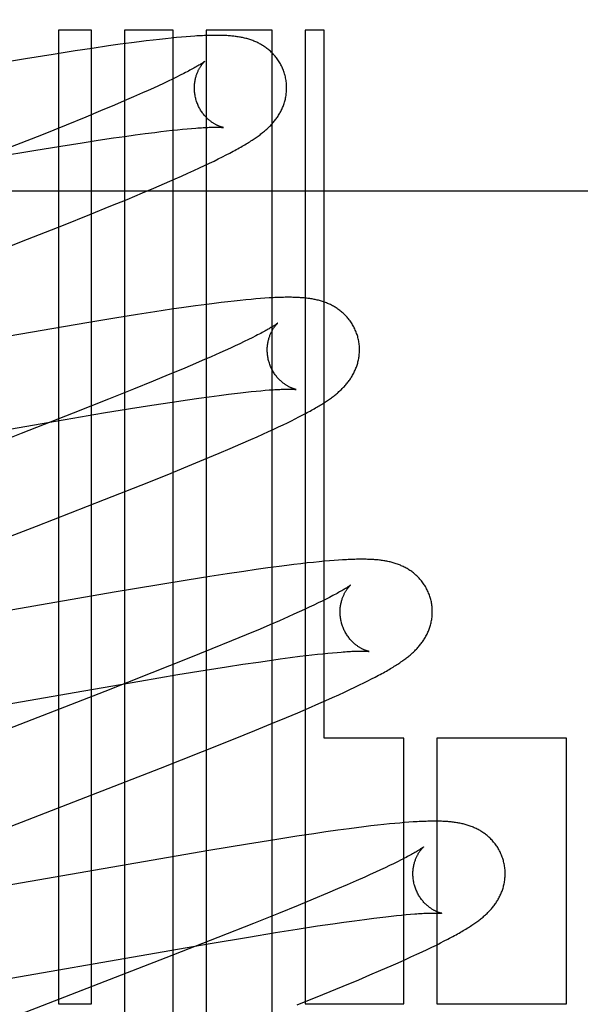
# Model space of a CAD drawing. Header units: inches. Extents: x 0 to 207, y 0 to 134.
# Tile 26 of 68: x 72.362 to 72.484, y 68.27 to 68.484. Entities that reach past the tile are written whole.
import ezdxf

# ---------------------------------------------------------------- set-up
doc = ezdxf.new("R2010")
doc.units = ezdxf.units.IN
doc.header["$LTSCALE"] = 11.383625
doc.header["$MEASUREMENT"] = 0
doc.linetypes.add('HIDDEN', pattern=[0.2, 0.1, -0.1])
doc.layers.add('DEFAULT_2', color=8, linetype='HIDDEN')

msp = doc.modelspace()

# ---------------------------------------------------------------- linework, layer by layer
at = {"layer": 'DEFAULT_2', "color": 8, "linetype": 'HIDDEN'}
for p, q in [((72.37758, 68.48129), (72.37044, 68.48129)), ((72.37044, 68.48129), (72.37044, 68.27024)), ((72.37758, 68.27024), (72.37758, 68.48129)), ((72.39532, 68.48129), (72.38472, 68.48129)), ((72.38472, 68.48129), (72.38472, 68.1755)), ((72.39532, 68.12205), (72.39532, 68.48129)), ((72.41675, 68.48129), (72.40247, 68.48129)), ((72.40247, 68.48129), (72.40247, 68.11243)), ((72.41675, 68.09717), (72.41675, 68.48129)), ((72.42804, 68.48129), (72.42389, 68.48129)), ((72.42389, 68.48129), (72.42389, 68.27024)), ((72.42804, 68.32784), (72.42804, 68.48129)), ((72.38791, 68.47879), (72.38629, 68.47858)), ((72.38946, 68.47899), (72.38791, 68.47879)), ((72.39093, 68.47917), (72.38946, 68.47899)), ((72.39232, 68.47933), (72.39093, 68.47917)), ((72.39363, 68.47947), (72.39232, 68.47933)), ((72.39486, 68.4796), (72.39363, 68.47947)), ((72.39601, 68.47971), (72.39486, 68.4796)), ((72.3971, 68.47981), (72.39601, 68.47971)), ((72.39812, 68.47989), (72.3971, 68.47981)), ((72.39909, 68.47997), (72.39812, 68.47989)), ((72.37406, 68.47682), (72.36928, 68.47607)), ((72.37774, 68.47738), (72.37406, 68.47682)), ((72.38127, 68.47789), (72.37774, 68.47738)), ((72.38382, 68.47825), (72.38127, 68.47789)), ((72.38629, 68.47858), (72.38382, 68.47825)), ((72.36329, 68.4751), (72.3549, 68.4737)), ((72.36928, 68.47607), (72.36329, 68.4751)), ((72.39419, 68.47024), (72.39319, 68.46977)), ((72.39513, 68.47069), (72.39419, 68.47024)), ((72.39601, 68.47113), (72.39513, 68.47069)), ((72.39683, 68.47153), (72.39601, 68.47113)), ((72.39759, 68.47192), (72.39683, 68.47153)), ((72.38986, 68.46825), (72.38864, 68.46771)), ((72.39103, 68.46878), (72.38986, 68.46825)), ((72.39214, 68.46928), (72.39103, 68.46878)), ((72.39319, 68.46977), (72.39214, 68.46928)), ((72.38469, 68.46598), (72.38255, 68.46507)), ((72.38672, 68.46686), (72.38469, 68.46598)), ((72.38864, 68.46771), (72.38672, 68.46686)), ((72.37953, 68.4638), (72.37634, 68.46248)), ((72.38255, 68.46507), (72.37953, 68.4638)), ((72.37634, 68.46248), (72.37212, 68.46075)), ((72.37212, 68.46075), (72.36674, 68.45859)), ((72.39263, 68.45932), (72.39388, 68.45947)), ((72.39388, 68.45947), (72.39508, 68.45961)), ((72.39508, 68.45961), (72.39622, 68.45973)), ((72.39622, 68.45973), (72.39731, 68.45984)), ((72.39731, 68.45984), (72.39833, 68.45993)), ((72.39833, 68.45993), (72.39929, 68.46002)), ((72.36674, 68.45859), (72.35911, 68.45556)), ((72.37554, 68.45691), (72.37906, 68.45745)), ((72.37906, 68.45745), (72.3824, 68.45795)), ((72.3824, 68.45795), (72.3848, 68.45829)), ((72.3848, 68.45829), (72.38708, 68.45861)), ((72.38708, 68.45861), (72.38926, 68.4589)), ((72.38926, 68.4589), (72.39132, 68.45916)), ((72.39132, 68.45916), (72.39263, 68.45932)), ((72.35577, 68.45366), (72.36508, 68.45522)), ((72.36508, 68.45522), (72.37092, 68.45618)), ((72.37092, 68.45618), (72.37554, 68.45691)), ((72.40416, 68.45295), (72.40509, 68.45341)), ((72.40509, 68.45341), (72.40597, 68.45385)), ((72.40597, 68.45385), (72.40679, 68.45426)), ((72.40679, 68.45426), (72.40756, 68.45467)), ((72.3985, 68.45031), (72.39978, 68.45089)), ((72.39978, 68.45089), (72.40099, 68.45145)), ((72.40099, 68.45145), (72.40212, 68.45198)), ((72.40212, 68.45198), (72.40317, 68.45248)), ((72.40317, 68.45248), (72.40416, 68.45295)), ((72.39343, 68.44808), (72.3957, 68.44906)), ((72.3957, 68.44906), (72.39714, 68.4497)), ((72.39714, 68.4497), (72.3985, 68.45031)), ((72.38866, 68.44605), (72.39109, 68.44707)), ((72.39109, 68.44707), (72.39343, 68.44808)), ((72.20624, 68.44649), (72.70624, 68.44649)), ((72.3818, 68.4432), (72.3853, 68.44464)), ((72.3853, 68.44464), (72.38866, 68.44605)), ((72.37723, 68.44135), (72.3818, 68.4432)), ((72.3715, 68.43906), (72.37723, 68.44135)), ((72.36244, 68.43548), (72.3715, 68.43906)), ((72.31961, 68.41886), (72.36244, 68.43548)), ((72.41426, 68.42313), (72.41325, 68.42305)), ((72.4152, 68.4232), (72.41426, 68.42313)), ((72.39759, 68.42118), (72.39497, 68.4208)), ((72.40015, 68.42153), (72.39759, 68.42118)), ((72.40263, 68.42187), (72.40015, 68.42153)), ((72.40422, 68.42207), (72.40263, 68.42187)), ((72.40574, 68.42226), (72.40422, 68.42207)), ((72.40718, 68.42243), (72.40574, 68.42226)), ((72.40855, 68.42258), (72.40718, 68.42243)), ((72.40984, 68.42272), (72.40855, 68.42258)), ((72.41105, 68.42285), (72.40984, 68.42272)), ((72.41219, 68.42295), (72.41105, 68.42285)), ((72.41325, 68.42305), (72.41219, 68.42295)), ((72.38269, 68.4189), (72.37657, 68.4179)), ((72.38758, 68.41968), (72.38269, 68.4189)), ((72.39135, 68.42026), (72.38758, 68.41968)), ((72.39497, 68.4208), (72.39135, 68.42026)), ((72.37657, 68.4179), (72.31, 68.40639)), ((72.41245, 68.41465), (72.41161, 68.41424)), ((72.41322, 68.41505), (72.41245, 68.41465)), ((72.40876, 68.41288), (72.4077, 68.41239)), ((72.40977, 68.41335), (72.40876, 68.41288)), ((72.41072, 68.41381), (72.40977, 68.41335)), ((72.41161, 68.41424), (72.41072, 68.41381)), ((72.40355, 68.41053), (72.40158, 68.40967)), ((72.40541, 68.41135), (72.40355, 68.41053)), ((72.40658, 68.41188), (72.40541, 68.41135)), ((72.4077, 68.41239), (72.40658, 68.41188)), ((72.3995, 68.40877), (72.39731, 68.40784)), ((72.40158, 68.40967), (72.3995, 68.40877)), ((72.39424, 68.40656), (72.391, 68.40522)), ((72.39731, 68.40784), (72.39424, 68.40656)), ((72.391, 68.40522), (72.38672, 68.40348)), ((72.38672, 68.40348), (72.38129, 68.4013)), ((72.40083, 68.40153), (72.4031, 68.40185)), ((72.4031, 68.40185), (72.40527, 68.40214)), ((72.40527, 68.40214), (72.40732, 68.4024)), ((72.40732, 68.4024), (72.40862, 68.40256)), ((72.40862, 68.40256), (72.40987, 68.4027)), ((72.40987, 68.4027), (72.41106, 68.40283)), ((72.41106, 68.40283), (72.41219, 68.40295)), ((72.41219, 68.40295), (72.41326, 68.40306)), ((72.41326, 68.40306), (72.41428, 68.40316)), ((72.41428, 68.40316), (72.41523, 68.40324)), ((72.38129, 68.4013), (72.37359, 68.39825)), ((72.38605, 68.39928), (72.3907, 68.40002)), ((72.3907, 68.40002), (72.39511, 68.4007)), ((72.39511, 68.4007), (72.39844, 68.40119)), ((72.39844, 68.40119), (72.40083, 68.40153)), ((72.37359, 68.39825), (72.36232, 68.39384)), ((72.37188, 68.39693), (72.38017, 68.39832)), ((72.38017, 68.39832), (72.38605, 68.39928)), ((72.42256, 68.39746), (72.4233, 68.39785)), ((72.4233, 68.39785), (72.424, 68.39822)), ((72.35981, 68.39485), (72.37188, 68.39693)), ((72.41815, 68.3953), (72.41914, 68.39577)), ((72.41914, 68.39577), (72.42007, 68.39622)), ((72.42007, 68.39622), (72.42094, 68.39665)), ((72.42094, 68.39665), (72.42177, 68.39706)), ((72.42177, 68.39706), (72.42256, 68.39746)), ((72.36232, 68.39384), (72.32475, 68.37929)), ((72.41349, 68.39316), (72.41477, 68.39373)), ((72.41477, 68.39373), (72.41597, 68.39428)), ((72.41597, 68.39428), (72.41709, 68.3948)), ((72.41709, 68.3948), (72.41815, 68.3953)), ((72.40768, 68.39062), (72.40998, 68.39161)), ((72.40998, 68.39161), (72.41214, 68.39256)), ((72.41214, 68.39256), (72.41349, 68.39316)), ((72.40195, 68.38821), (72.40527, 68.3896)), ((72.40527, 68.3896), (72.40768, 68.39062)), ((72.39851, 68.38679), (72.40195, 68.38821)), ((72.38834, 68.38268), (72.394, 68.38495)), ((72.394, 68.38495), (72.39851, 68.38679)), ((72.38041, 68.37954), (72.38834, 68.38268)), ((72.36567, 68.37379), (72.38041, 68.37954)), ((72.34018, 68.36393), (72.36567, 68.37379)), ((72.42297, 68.36564), (72.42148, 68.36546)), ((72.42438, 68.3658), (72.42297, 68.36564)), ((72.42572, 68.36594), (72.42438, 68.3658)), ((72.42697, 68.36607), (72.42572, 68.36594)), ((72.42814, 68.36618), (72.42697, 68.36607)), ((72.42922, 68.36627), (72.42814, 68.36618)), ((72.43023, 68.36635), (72.42922, 68.36627)), ((72.43116, 68.36642), (72.43023, 68.36635)), ((72.40701, 68.36345), (72.40323, 68.36286)), ((72.41064, 68.36399), (72.40701, 68.36345)), ((72.41327, 68.36437), (72.41064, 68.36399)), ((72.41582, 68.36473), (72.41327, 68.36437)), ((72.41831, 68.36506), (72.41582, 68.36473)), ((72.41992, 68.36527), (72.41831, 68.36506)), ((72.42148, 68.36546), (72.41992, 68.36527)), ((72.39832, 68.36208), (72.39218, 68.36108)), ((72.40323, 68.36286), (72.39832, 68.36208)), ((72.38252, 68.35945), (72.33834, 68.35175)), ((72.39218, 68.36108), (72.38252, 68.35945)), ((72.42674, 68.35713), (72.4258, 68.35668)), ((72.42762, 68.35756), (72.42674, 68.35713)), ((72.42844, 68.35797), (72.42762, 68.35756)), ((72.4292, 68.35835), (72.42844, 68.35797)), ((72.42264, 68.35521), (72.42147, 68.35468)), ((72.42375, 68.35571), (72.42264, 68.35521)), ((72.4248, 68.3562), (72.42375, 68.35571)), ((72.4258, 68.35668), (72.4248, 68.3562)), ((72.41833, 68.35329), (72.41629, 68.35241)), ((72.42025, 68.35414), (72.41833, 68.35329)), ((72.42147, 68.35468), (72.42025, 68.35414)), ((72.41415, 68.35149), (72.41113, 68.35022)), ((72.41629, 68.35241), (72.41415, 68.35149)), ((72.40793, 68.3489), (72.4037, 68.34717)), ((72.41113, 68.35022), (72.40793, 68.3489)), ((72.4037, 68.34717), (72.39832, 68.345)), ((72.42881, 68.34625), (72.42984, 68.34635)), ((72.42984, 68.34635), (72.43082, 68.34643)), ((72.39832, 68.345), (72.39067, 68.34197)), ((72.41042, 68.34383), (72.41379, 68.34433)), ((72.41379, 68.34433), (72.4162, 68.34468)), ((72.4162, 68.34468), (72.41851, 68.345)), ((72.41851, 68.345), (72.4207, 68.3453)), ((72.4207, 68.3453), (72.42278, 68.34557)), ((72.42278, 68.34557), (72.4241, 68.34573)), ((72.4241, 68.34573), (72.42536, 68.34588)), ((72.42536, 68.34588), (72.42657, 68.34601)), ((72.42657, 68.34601), (72.42772, 68.34614)), ((72.42772, 68.34614), (72.42881, 68.34625)), ((72.39634, 68.34159), (72.40222, 68.34255)), ((72.40222, 68.34255), (72.40688, 68.34329)), ((72.40688, 68.34329), (72.41042, 68.34383)), ((72.37594, 68.33812), (72.38804, 68.3402)), ((72.39067, 68.34197), (72.38048, 68.33797)), ((72.38804, 68.3402), (72.39634, 68.34159)), ((72.43663, 68.3398), (72.4375, 68.34024)), ((72.4375, 68.34024), (72.43832, 68.34066)), ((72.43832, 68.34066), (72.4391, 68.34106)), ((72.33123, 68.33033), (72.37594, 68.33812)), ((72.38048, 68.33797), (72.33843, 68.32167)), ((72.43119, 68.33723), (72.43246, 68.33781)), ((72.43246, 68.33781), (72.43362, 68.33835)), ((72.43362, 68.33835), (72.43469, 68.33886)), ((72.43469, 68.33886), (72.43569, 68.33935)), ((72.43569, 68.33935), (72.43663, 68.3398)), ((72.42691, 68.33532), (72.42838, 68.33597)), ((72.42838, 68.33597), (72.42982, 68.33661)), ((72.42982, 68.33661), (72.43119, 68.33723)), ((72.42231, 68.33334), (72.42466, 68.33434)), ((72.42466, 68.33434), (72.42691, 68.33532)), ((72.4165, 68.3309), (72.41987, 68.33231)), ((72.41987, 68.33231), (72.42231, 68.33334)), ((72.40841, 68.32761), (72.41299, 68.32946)), ((72.41299, 68.32946), (72.4165, 68.3309)), ((72.40169, 68.32492), (72.40841, 68.32761)), ((72.44532, 68.32784), (72.42804, 68.32784)), ((72.44532, 68.27024), (72.44532, 68.32784)), ((72.48057, 68.32784), (72.45246, 68.32784)), ((72.45246, 68.32784), (72.45246, 68.27024)), ((72.48057, 68.27024), (72.48057, 68.32784)), ((72.39257, 68.32133), (72.40169, 68.32492)), ((72.35753, 68.30774), (72.39257, 68.32133)), ((72.43097, 68.30785), (72.4284, 68.30748)), ((72.43344, 68.30818), (72.43097, 68.30785)), ((72.43505, 68.30839), (72.43344, 68.30818)), ((72.43664, 68.30859), (72.43505, 68.30839)), ((72.43817, 68.30878), (72.43664, 68.30859)), ((72.43961, 68.30894), (72.43817, 68.30878)), ((72.44095, 68.30909), (72.43961, 68.30894)), ((72.44219, 68.30922), (72.44095, 68.30909)), ((72.44335, 68.30933), (72.44219, 68.30922)), ((72.44443, 68.30943), (72.44335, 68.30933)), ((72.44545, 68.30952), (72.44443, 68.30943)), ((72.44641, 68.30959), (72.44545, 68.30952)), ((72.44732, 68.30965), (72.44641, 68.30959)), ((72.41735, 68.30581), (72.41138, 68.30485)), ((72.4221, 68.30655), (72.41735, 68.30581)), ((72.42576, 68.3071), (72.4221, 68.30655)), ((72.4284, 68.30748), (72.42576, 68.3071)), ((72.41138, 68.30485), (72.40301, 68.30345)), ((72.40301, 68.30345), (72.34762, 68.29384)), ((72.44125, 68.29972), (72.44023, 68.29925)), ((72.4422, 68.30018), (72.44125, 68.29972)), ((72.4431, 68.30061), (72.4422, 68.30018)), ((72.44394, 68.30103), (72.4431, 68.30061)), ((72.44472, 68.30142), (72.44394, 68.30103)), ((72.43686, 68.29771), (72.435, 68.29688)), ((72.43804, 68.29824), (72.43686, 68.29771)), ((72.43916, 68.29875), (72.43804, 68.29824)), ((72.44023, 68.29925), (72.43916, 68.29875)), ((72.43094, 68.29513), (72.42874, 68.2942)), ((72.43302, 68.29602), (72.43094, 68.29513)), ((72.435, 68.29688), (72.43302, 68.29602)), ((72.42567, 68.29291), (72.42242, 68.29157)), ((72.42874, 68.2942), (72.42567, 68.29291)), ((72.42242, 68.29157), (72.41813, 68.28983)), ((72.41813, 68.28983), (72.41269, 68.28764)), ((72.43677, 68.28854), (72.43882, 68.28881)), ((72.43882, 68.28881), (72.44013, 68.28896)), ((72.44013, 68.28896), (72.44138, 68.28911)), ((72.44138, 68.28911), (72.44257, 68.28925)), ((72.44257, 68.28925), (72.44371, 68.28937)), ((72.44371, 68.28937), (72.44479, 68.28947)), ((72.44479, 68.28947), (72.4458, 68.28957)), ((72.4458, 68.28957), (72.44676, 68.28965)), ((72.41269, 68.28764), (72.40499, 68.28459)), ((72.42217, 68.28642), (72.42658, 68.2871)), ((72.42658, 68.2871), (72.42993, 68.28759)), ((72.42993, 68.28759), (72.43231, 68.28794)), ((72.43231, 68.28794), (72.4346, 68.28825)), ((72.4346, 68.28825), (72.43677, 68.28854)), ((72.40499, 68.28459), (72.3937, 68.28018)), ((72.40331, 68.28332), (72.41161, 68.28471)), ((72.41161, 68.28471), (72.4175, 68.28568)), ((72.4175, 68.28568), (72.42217, 68.28642)), ((72.39123, 68.28124), (72.40331, 68.28332)), ((72.4504, 68.28203), (72.45141, 68.28252)), ((72.45141, 68.28252), (72.45236, 68.28298)), ((72.45236, 68.28298), (72.45324, 68.28343)), ((72.45324, 68.28343), (72.45408, 68.28385)), ((72.45408, 68.28385), (72.45486, 68.28426)), ((72.34782, 68.27368), (72.39123, 68.28124)), ((72.3937, 68.28018), (72.35391, 68.26476)), ((72.4455, 68.27977), (72.44686, 68.28039)), ((72.44686, 68.28039), (72.44813, 68.28097)), ((72.44813, 68.28097), (72.44931, 68.28152)), ((72.44931, 68.28152), (72.4504, 68.28203)), ((72.44032, 68.27749), (72.44258, 68.27848)), ((72.44258, 68.27848), (72.44406, 68.27913)), ((72.44406, 68.27913), (72.4455, 68.27977)), ((72.43553, 68.27546), (72.43797, 68.27649)), ((72.43797, 68.27649), (72.44032, 68.27749)), ((72.42774, 68.27225), (72.43216, 68.27406)), ((72.43216, 68.27406), (72.43553, 68.27546)), ((72.42218, 68.27), (72.42774, 68.27225)), ((72.37044, 68.27024), (72.37758, 68.27024)), ((72.42389, 68.27024), (72.44532, 68.27024)), ((72.45246, 68.27024), (72.48057, 68.27024))]:
    msp.add_line(p, q, dxfattribs=at)
for points in [[(72.41951, 68.47167), (72.41945, 68.47188), (72.41937, 68.47213), (72.41929, 68.47237), (72.4192, 68.47262), (72.4191, 68.47286), (72.419, 68.47309), (72.4189, 68.47333), (72.41878, 68.47356), (72.41867, 68.47379), (72.41854, 68.47402), (72.41842, 68.47424), (72.41828, 68.47446), (72.41815, 68.47467), (72.418, 68.47488), (72.41786, 68.47509), (72.41771, 68.47529), (72.41755, 68.47549), (72.41739, 68.47568), (72.41723, 68.47587), (72.41707, 68.47605), (72.4169, 68.47623), (72.41673, 68.47641), (72.41655, 68.47658), (72.41637, 68.47674), (72.41619, 68.4769), (72.41601, 68.47706), (72.41583, 68.47721), (72.41564, 68.47735), (72.41545, 68.4775), (72.41526, 68.47763), (72.41506, 68.47777), (72.41487, 68.4779), (72.41467, 68.47802), (72.41446, 68.47814), (72.41426, 68.47826), (72.41405, 68.47837), (72.41385, 68.47848), (72.41364, 68.47859), (72.41343, 68.47869), (72.41322, 68.47878), (72.41301, 68.47887), (72.41279, 68.47896), (72.41258, 68.47905), (72.41236, 68.47913), (72.41214, 68.4792), (72.41192, 68.47928), (72.4117, 68.47935), (72.41147, 68.47941), (72.41125, 68.47948), (72.41102, 68.47954), (72.4108, 68.47959), (72.41057, 68.47965), (72.41034, 68.4797), (72.41011, 68.47974), (72.40988, 68.47979), (72.40965, 68.47983), (72.40942, 68.47987), (72.40919, 68.4799), (72.40895, 68.47994), (72.40872, 68.47997), (72.40848, 68.48), (72.40824, 68.48002), (72.40799, 68.48005), (72.40774, 68.48007), (72.40749, 68.48009), (72.40723, 68.48011), (72.40696, 68.48013), (72.40669, 68.48014), (72.40641, 68.48016), (72.40612, 68.48017), (72.40583, 68.48018), (72.40553, 68.48018), (72.40522, 68.48019), (72.40491, 68.48019), (72.40458, 68.48019), (72.40425, 68.48019), (72.40391, 68.48019), (72.40357, 68.48018), (72.40321, 68.48018), (72.40284, 68.48017), (72.40247, 68.48015), (72.40208, 68.48014), (72.40169, 68.48012), (72.40128, 68.4801), (72.40086, 68.48008), (72.40044, 68.48006), (72.4, 68.48003), (72.39909, 68.47997)], [(72.40219, 68.47461), (72.40218, 68.4746), (72.40217, 68.47459), (72.40215, 68.47457), (72.40212, 68.47455), (72.40208, 68.47452), (72.40203, 68.47448), (72.40197, 68.47443), (72.40189, 68.47438), (72.40181, 68.47433), (72.40172, 68.47426), (72.40161, 68.47419), (72.40149, 68.47411), (72.40136, 68.47403), (72.40121, 68.47393), (72.40105, 68.47383), (72.40087, 68.47373), (72.40068, 68.47361), (72.40048, 68.47349), (72.40026, 68.47336), (72.40002, 68.47323), (72.39978, 68.47309), (72.39951, 68.47294), (72.39923, 68.47279), (72.39893, 68.47263), (72.39862, 68.47246), (72.3983, 68.47229), (72.39795, 68.47211), (72.39759, 68.47192)], [(72.40024, 68.46631), (72.40019, 68.46651), (72.40013, 68.46674), (72.40008, 68.46698), (72.40004, 68.46721), (72.4, 68.46745), (72.39997, 68.46768), (72.39995, 68.46791), (72.39993, 68.46815), (72.39992, 68.46838), (72.39991, 68.46861), (72.39991, 68.46884), (72.39991, 68.46906), (72.39992, 68.46928), (72.39994, 68.4695), (72.39996, 68.46972), (72.39998, 68.46993), (72.40001, 68.47014), (72.40005, 68.47035), (72.40009, 68.47055), (72.40013, 68.47074), (72.40017, 68.47093), (72.40022, 68.47112), (72.40027, 68.4713), (72.40032, 68.47147), (72.40038, 68.47164), (72.40044, 68.47181), (72.4005, 68.47197), (72.40056, 68.47212), (72.40062, 68.47227), (72.40069, 68.47242), (72.40075, 68.47256), (72.40082, 68.47269), (72.40088, 68.47282), (72.40095, 68.47294), (72.40101, 68.47306), (72.40108, 68.47318), (72.40115, 68.47329), (72.40121, 68.4734), (72.40128, 68.4735), (72.40134, 68.47359), (72.40141, 68.47369), (72.40147, 68.47378), (72.40153, 68.47386), (72.40159, 68.47394), (72.40165, 68.47402), (72.40171, 68.47409), (72.40176, 68.47416), (72.40182, 68.47422), (72.40187, 68.47428), (72.40192, 68.47433), (72.40196, 68.47438), (72.40201, 68.47443), (72.40204, 68.47447), (72.40208, 68.4745), (72.40211, 68.47453), (72.40214, 68.47456), (72.40216, 68.47458), (72.40218, 68.47459), (72.40219, 68.4746), (72.40219, 68.47461)], [(72.40756, 68.45467), (72.40793, 68.45486), (72.4083, 68.45506), (72.40865, 68.45525), (72.40899, 68.45543), (72.40932, 68.45562), (72.40964, 68.4558), (72.40995, 68.45597), (72.41026, 68.45615), (72.41055, 68.45632), (72.41084, 68.45649), (72.41112, 68.45666), (72.41139, 68.45682), (72.41166, 68.45698), (72.41191, 68.45714), (72.41216, 68.4573), (72.4124, 68.45746), (72.41264, 68.45761), (72.41287, 68.45777), (72.41309, 68.45792), (72.41331, 68.45807), (72.41352, 68.45822), (72.41373, 68.45836), (72.41393, 68.45851), (72.41413, 68.45866), (72.41432, 68.45881), (72.41451, 68.45896), (72.4147, 68.4591), (72.41488, 68.45925), (72.41507, 68.45941), (72.41525, 68.45956), (72.41542, 68.45971), (72.4156, 68.45987), (72.41577, 68.46003), (72.41594, 68.46019), (72.41611, 68.46035), (72.41627, 68.46052), (72.41644, 68.46068), (72.4166, 68.46086), (72.41676, 68.46103), (72.41691, 68.4612), (72.41707, 68.46138), (72.41722, 68.46156), (72.41736, 68.46174), (72.4175, 68.46193), (72.41764, 68.46211), (72.41778, 68.4623), (72.41791, 68.46249), (72.41804, 68.46269), (72.41816, 68.46288), (72.41828, 68.46308), (72.4184, 68.46329), (72.41852, 68.46349), (72.41863, 68.4637), (72.41874, 68.46391), (72.41884, 68.46413), (72.41894, 68.46434), (72.41903, 68.46456), (72.41912, 68.46478), (72.41921, 68.465), (72.41929, 68.46523), (72.41937, 68.46545), (72.41944, 68.46568), (72.4195, 68.46592), (72.41957, 68.46615), (72.41963, 68.46639), (72.41968, 68.46663), (72.41973, 68.46688), (72.41977, 68.46712), (72.4198, 68.46737), (72.41983, 68.46762), (72.41986, 68.46787), (72.41988, 68.46813), (72.41989, 68.46838), (72.4199, 68.46864), (72.4199, 68.46889), (72.4199, 68.46915), (72.41988, 68.46941), (72.41987, 68.46967), (72.41984, 68.46992), (72.41981, 68.47018), (72.41978, 68.47044), (72.41973, 68.47069), (72.41968, 68.47095), (72.41963, 68.4712), (72.41957, 68.47146), (72.41951, 68.47167)], [(72.40619, 68.46021), (72.4062, 68.46021), (72.40619, 68.46021), (72.40617, 68.46022), (72.40615, 68.46022), (72.40612, 68.46023), (72.40608, 68.46023), (72.40604, 68.46024), (72.40599, 68.46026), (72.40594, 68.46027), (72.40588, 68.46029), (72.40581, 68.46031), (72.40574, 68.46033), (72.40567, 68.46035), (72.40559, 68.46038), (72.40551, 68.46041), (72.40542, 68.46044), (72.40533, 68.46047), (72.40524, 68.46051), (72.40514, 68.46055), (72.40504, 68.46059), (72.40494, 68.46064), (72.40483, 68.46069), (72.40472, 68.46074), (72.40461, 68.4608), (72.4045, 68.46086), (72.40438, 68.46093), (72.40427, 68.461), (72.40414, 68.46107), (72.40402, 68.46114), (72.4039, 68.46123), (72.40377, 68.46131), (72.40364, 68.4614), (72.40351, 68.4615), (72.40338, 68.4616), (72.40324, 68.46171), (72.40311, 68.46182), (72.40297, 68.46193), (72.40284, 68.46205), (72.4027, 68.46218), (72.40257, 68.46232), (72.40243, 68.46246), (72.40229, 68.4626), (72.40216, 68.46275), (72.40202, 68.46291), (72.40189, 68.46308), (72.40176, 68.46325), (72.40163, 68.46342), (72.4015, 68.4636), (72.40138, 68.46379), (72.40126, 68.46398), (72.40114, 68.46417), (72.40103, 68.46437), (72.40092, 68.46458), (72.40082, 68.46478), (72.40072, 68.465), (72.40062, 68.46521), (72.40054, 68.46543), (72.40045, 68.46566), (72.40037, 68.46588), (72.4003, 68.46611), (72.40024, 68.46631)], [(72.39929, 68.46002), (72.4002, 68.46009), (72.40063, 68.46012), (72.40104, 68.46015), (72.40143, 68.46017), (72.40181, 68.4602), (72.40217, 68.46022), (72.40251, 68.46023), (72.40283, 68.46025), (72.40313, 68.46026), (72.40341, 68.46027), (72.40367, 68.46027), (72.40393, 68.46028), (72.40416, 68.46028), (72.40438, 68.46028), (72.40459, 68.46028), (72.40479, 68.46028), (72.40497, 68.46028), (72.40513, 68.46028), (72.40529, 68.46027), (72.40543, 68.46027), (72.40555, 68.46026), (72.40567, 68.46026), (72.40577, 68.46025), (72.40586, 68.46024), (72.40594, 68.46024), (72.40601, 68.46023), (72.40606, 68.46023), (72.40611, 68.46022), (72.40614, 68.46022), (72.40617, 68.46021), (72.40619, 68.46021), (72.40619, 68.46021)], [(72.4353, 68.41488), (72.43524, 68.41509), (72.43516, 68.41534), (72.43508, 68.41558), (72.43499, 68.41583), (72.43489, 68.41607), (72.43479, 68.41631), (72.43469, 68.41654), (72.43457, 68.41678), (72.43445, 68.41701), (72.43433, 68.41723), (72.4342, 68.41745), (72.43407, 68.41767), (72.43393, 68.41789), (72.43379, 68.4181), (72.43364, 68.41831), (72.43349, 68.41851), (72.43334, 68.41871), (72.43318, 68.4189), (72.43301, 68.41909), (72.43285, 68.41927), (72.43268, 68.41945), (72.43251, 68.41963), (72.43233, 68.4198), (72.43215, 68.41996), (72.43197, 68.42012), (72.43179, 68.42028), (72.4316, 68.42043), (72.43142, 68.42057), (72.43123, 68.42072), (72.43103, 68.42085), (72.43084, 68.42099), (72.43064, 68.42112), (72.43044, 68.42124), (72.43024, 68.42136), (72.43003, 68.42148), (72.42982, 68.42159), (72.42962, 68.4217), (72.42941, 68.42181), (72.4292, 68.42191), (72.42899, 68.422), (72.42877, 68.42209), (72.42856, 68.42218), (72.42834, 68.42226), (72.42813, 68.42234), (72.4279, 68.42242), (72.42768, 68.4225), (72.42746, 68.42257), (72.42723, 68.42263), (72.42701, 68.42269), (72.42678, 68.42275), (72.42655, 68.42281), (72.42633, 68.42286), (72.4261, 68.42291), (72.42587, 68.42296), (72.42563, 68.423), (72.4254, 68.42305), (72.42517, 68.42308), (72.42493, 68.42312), (72.42469, 68.42315), (72.42446, 68.42318), (72.42421, 68.42321), (72.42397, 68.42324), (72.42372, 68.42326), (72.42347, 68.42329), (72.42321, 68.42331), (72.42294, 68.42332), (72.42268, 68.42334), (72.4224, 68.42336), (72.42212, 68.42337), (72.42183, 68.42338), (72.42153, 68.42339), (72.42123, 68.42339), (72.42092, 68.4234), (72.4206, 68.4234), (72.42028, 68.4234), (72.41995, 68.4234), (72.4196, 68.4234), (72.41925, 68.42339), (72.41889, 68.42338), (72.41852, 68.42337), (72.41815, 68.42336), (72.41776, 68.42334), (72.41736, 68.42333), (72.41695, 68.42331), (72.41653, 68.42328), (72.4161, 68.42326), (72.4152, 68.4232)], [(72.41798, 68.41782), (72.41798, 68.41781), (72.41796, 68.4178), (72.41794, 68.41778), (72.41792, 68.41776), (72.41788, 68.41773), (72.41784, 68.4177), (72.41778, 68.41766), (72.41772, 68.41762), (72.41765, 68.41757), (72.41756, 68.41751), (72.41747, 68.41744), (72.41736, 68.41737), (72.41724, 68.4173), (72.41712, 68.41721), (72.41698, 68.41713), (72.41682, 68.41703), (72.41666, 68.41693), (72.41648, 68.41683), (72.41629, 68.41671), (72.41609, 68.4166), (72.41588, 68.41647), (72.41565, 68.41634), (72.41541, 68.41621), (72.41515, 68.41607), (72.41487, 68.41591), (72.41458, 68.41576), (72.41427, 68.41559), (72.41394, 68.41542), (72.41359, 68.41524), (72.41322, 68.41505)], [(72.41603, 68.40952), (72.41598, 68.40972), (72.41592, 68.40995), (72.41588, 68.41018), (72.41583, 68.41042), (72.41579, 68.41065), (72.41576, 68.41089), (72.41574, 68.41112), (72.41572, 68.41135), (72.41571, 68.41158), (72.4157, 68.41181), (72.4157, 68.41204), (72.4157, 68.41226), (72.41571, 68.41249), (72.41573, 68.41271), (72.41575, 68.41292), (72.41577, 68.41313), (72.4158, 68.41334), (72.41584, 68.41355), (72.41587, 68.41375), (72.41592, 68.41394), (72.41596, 68.41413), (72.41601, 68.41432), (72.41606, 68.4145), (72.41611, 68.41467), (72.41617, 68.41484), (72.41623, 68.41501), (72.41628, 68.41517), (72.41635, 68.41532), (72.41641, 68.41547), (72.41647, 68.41562), (72.41654, 68.41576), (72.4166, 68.41589), (72.41667, 68.41602), (72.41673, 68.41614), (72.4168, 68.41626), (72.41687, 68.41638), (72.41693, 68.41649), (72.417, 68.4166), (72.41706, 68.4167), (72.41713, 68.41679), (72.41719, 68.41689), (72.41725, 68.41698), (72.41732, 68.41706), (72.41738, 68.41714), (72.41744, 68.41722), (72.41749, 68.41729), (72.41755, 68.41736), (72.4176, 68.41742), (72.41765, 68.41748), (72.4177, 68.41753), (72.41775, 68.41758), (72.41779, 68.41763), (72.41783, 68.41767), (72.41787, 68.41771), (72.4179, 68.41774), (72.41793, 68.41776), (72.41795, 68.41778), (72.41797, 68.4178), (72.41798, 68.41781), (72.41798, 68.41781)], [(72.424, 68.39822), (72.42433, 68.3984), (72.42466, 68.39857), (72.42497, 68.39875), (72.42528, 68.39892), (72.42558, 68.39909), (72.42586, 68.39925), (72.42614, 68.39941), (72.42642, 68.39957), (72.42668, 68.39973), (72.42694, 68.39988), (72.42719, 68.40003), (72.42743, 68.40018), (72.42767, 68.40033), (72.4279, 68.40048), (72.42813, 68.40063), (72.42835, 68.40077), (72.42857, 68.40091), (72.42878, 68.40106), (72.42899, 68.4012), (72.42919, 68.40134), (72.42939, 68.40148), (72.42959, 68.40163), (72.42979, 68.40177), (72.42998, 68.40191), (72.43017, 68.40206), (72.43035, 68.4022), (72.43054, 68.40235), (72.43072, 68.4025), (72.4309, 68.40265), (72.43108, 68.4028), (72.43125, 68.40296), (72.43143, 68.40311), (72.4316, 68.40327), (72.43177, 68.40343), (72.43194, 68.4036), (72.4321, 68.40376), (72.43226, 68.40393), (72.43242, 68.4041), (72.43258, 68.40427), (72.43273, 68.40445), (72.43289, 68.40462), (72.43303, 68.4048), (72.43318, 68.40499), (72.43332, 68.40517), (72.43346, 68.40535), (72.43359, 68.40554), (72.43372, 68.40573), (72.43385, 68.40593), (72.43397, 68.40612), (72.43409, 68.40632), (72.43421, 68.40652), (72.43433, 68.40673), (72.43444, 68.40694), (72.43454, 68.40715), (72.43464, 68.40736), (72.43474, 68.40758), (72.43484, 68.4078), (72.43492, 68.40801), (72.43501, 68.40824), (72.43509, 68.40846), (72.43516, 68.40869), (72.43524, 68.40892), (72.4353, 68.40915), (72.43536, 68.40938), (72.43542, 68.40962), (72.43547, 68.40986), (72.43552, 68.41011), (72.43556, 68.41035), (72.4356, 68.4106), (72.43563, 68.41085), (72.43565, 68.4111), (72.43567, 68.41135), (72.43568, 68.4116), (72.43569, 68.41186), (72.43569, 68.41211), (72.43569, 68.41237), (72.43567, 68.41263), (72.43566, 68.41288), (72.43563, 68.41314), (72.4356, 68.4134), (72.43557, 68.41365), (72.43552, 68.41391), (72.43547, 68.41416), (72.43542, 68.41441), (72.43536, 68.41467), (72.4353, 68.41488)], [(72.42199, 68.40342), (72.42198, 68.40342), (72.42196, 68.40342), (72.42194, 68.40343), (72.42191, 68.40344), (72.42187, 68.40344), (72.42183, 68.40345), (72.42178, 68.40347), (72.42173, 68.40348), (72.42167, 68.4035), (72.4216, 68.40351), (72.42154, 68.40354), (72.42146, 68.40356), (72.42138, 68.40359), (72.4213, 68.40361), (72.42121, 68.40365), (72.42112, 68.40368), (72.42103, 68.40372), (72.42093, 68.40376), (72.42083, 68.4038), (72.42073, 68.40385), (72.42062, 68.4039), (72.42052, 68.40395), (72.4204, 68.40401), (72.42029, 68.40407), (72.42018, 68.40413), (72.42006, 68.4042), (72.41994, 68.40428), (72.41981, 68.40435), (72.41969, 68.40443), (72.41956, 68.40452), (72.41943, 68.40461), (72.4193, 68.40471), (72.41917, 68.40481), (72.41903, 68.40491), (72.4189, 68.40502), (72.41877, 68.40514), (72.41863, 68.40526), (72.41849, 68.40539), (72.41836, 68.40552), (72.41822, 68.40566), (72.41808, 68.40581), (72.41795, 68.40596), (72.41781, 68.40612), (72.41768, 68.40628), (72.41755, 68.40645), (72.41742, 68.40663), (72.41729, 68.40681), (72.41717, 68.40699), (72.41705, 68.40718), (72.41693, 68.40738), (72.41682, 68.40758), (72.41671, 68.40778), (72.41661, 68.40799), (72.41651, 68.4082), (72.41642, 68.40842), (72.41633, 68.40864), (72.41624, 68.40886), (72.41616, 68.40909), (72.41609, 68.40932), (72.41603, 68.40952)], [(72.41523, 68.40324), (72.41612, 68.40331), (72.41655, 68.40334), (72.41695, 68.40337), (72.41734, 68.40339), (72.41772, 68.40341), (72.41807, 68.40343), (72.41841, 68.40345), (72.41874, 68.40346), (72.41904, 68.40347), (72.41934, 68.40348), (72.41961, 68.40349), (72.41987, 68.40349), (72.42011, 68.40349), (72.42034, 68.40349), (72.42055, 68.40349), (72.42074, 68.40349), (72.42091, 68.40349), (72.42107, 68.40348), (72.42121, 68.40348), (72.42134, 68.40347), (72.42146, 68.40347), (72.42156, 68.40346), (72.42165, 68.40345), (72.42173, 68.40345), (72.4218, 68.40344), (72.42185, 68.40344), (72.4219, 68.40343), (72.42193, 68.40343), (72.42196, 68.40342), (72.42198, 68.40342), (72.42199, 68.40342)], [(72.45109, 68.35809), (72.45103, 68.3583), (72.45095, 68.35855), (72.45087, 68.35879), (72.45078, 68.35904), (72.45068, 68.35928), (72.45058, 68.35952), (72.45047, 68.35975), (72.45036, 68.35999), (72.45024, 68.36022), (72.45012, 68.36044), (72.44999, 68.36067), (72.44986, 68.36089), (72.44972, 68.3611), (72.44958, 68.36131), (72.44943, 68.36152), (72.44928, 68.36172), (72.44912, 68.36192), (72.44896, 68.36211), (72.4488, 68.3623), (72.44863, 68.36249), (72.44846, 68.36267), (72.44829, 68.36284), (72.44811, 68.36301), (72.44794, 68.36318), (72.44776, 68.36334), (72.44757, 68.36349), (72.44739, 68.36364), (72.4472, 68.36379), (72.44701, 68.36393), (72.44682, 68.36407), (72.44662, 68.3642), (72.44642, 68.36433), (72.44622, 68.36446), (72.44602, 68.36458), (72.44581, 68.3647), (72.4456, 68.36481), (72.44539, 68.36492), (72.44519, 68.36502), (72.44498, 68.36512), (72.44476, 68.36522), (72.44455, 68.36531), (72.44434, 68.36539), (72.44412, 68.36548), (72.4439, 68.36556), (72.44368, 68.36564), (72.44346, 68.36571), (72.44323, 68.36578), (72.44301, 68.36585), (72.44278, 68.36591), (72.44255, 68.36597), (72.44233, 68.36602), (72.4421, 68.36608), (72.44187, 68.36613), (72.44164, 68.36617), (72.44141, 68.36622), (72.44118, 68.36626), (72.44094, 68.36629), (72.44071, 68.36633), (72.44047, 68.36636), (72.44024, 68.36639), (72.44, 68.36642), (72.43976, 68.36645), (72.43951, 68.36647), (72.43927, 68.36649), (72.43902, 68.36651), (72.43877, 68.36653), (72.43851, 68.36655), (72.43825, 68.36656), (72.43799, 68.36657), (72.43772, 68.36659), (72.43744, 68.36659), (72.43716, 68.3666), (72.43688, 68.36661), (72.43658, 68.36661), (72.43628, 68.36661), (72.43598, 68.36661), (72.43567, 68.36661), (72.43535, 68.3666), (72.43502, 68.3666), (72.43468, 68.36659), (72.43433, 68.36658), (72.43398, 68.36657), (72.43361, 68.36655), (72.43324, 68.36654), (72.43285, 68.36652), (72.43245, 68.3665), (72.43203, 68.36647), (72.43116, 68.36642)], [(72.43377, 68.36102), (72.43377, 68.36102), (72.43375, 68.361), (72.43373, 68.36099), (72.43369, 68.36096), (72.43365, 68.36093), (72.4336, 68.36089), (72.43354, 68.36085), (72.43347, 68.3608), (72.43339, 68.36074), (72.4333, 68.36068), (72.4332, 68.36061), (72.43308, 68.36053), (72.43295, 68.36045), (72.4328, 68.36036), (72.43265, 68.36026), (72.43247, 68.36015), (72.43228, 68.36004), (72.43208, 68.35992), (72.43186, 68.35979), (72.43163, 68.35966), (72.43138, 68.35952), (72.43111, 68.35937), (72.43084, 68.35922), (72.43054, 68.35906), (72.43023, 68.35889), (72.4299, 68.35872), (72.42956, 68.35854), (72.4292, 68.35835)], [(72.43182, 68.35273), (72.43177, 68.35293), (72.43172, 68.35316), (72.43167, 68.3534), (72.43162, 68.35363), (72.43158, 68.35387), (72.43155, 68.3541), (72.43153, 68.35433), (72.43151, 68.35457), (72.4315, 68.3548), (72.43149, 68.35503), (72.43149, 68.35526), (72.43149, 68.35548), (72.4315, 68.35571), (72.43152, 68.35593), (72.43154, 68.35614), (72.43157, 68.35636), (72.4316, 68.35657), (72.43163, 68.35677), (72.43167, 68.35697), (72.43171, 68.35717), (72.43176, 68.35736), (72.4318, 68.35754), (72.43185, 68.35772), (72.43191, 68.3579), (72.43196, 68.35807), (72.43202, 68.35823), (72.43208, 68.35839), (72.43214, 68.35855), (72.43221, 68.3587), (72.43227, 68.35884), (72.43234, 68.35898), (72.4324, 68.35912), (72.43247, 68.35925), (72.43253, 68.35937), (72.4326, 68.35949), (72.43267, 68.3596), (72.43273, 68.35971), (72.4328, 68.35982), (72.43286, 68.35992), (72.43293, 68.36002), (72.43299, 68.36011), (72.43305, 68.3602), (72.43312, 68.36028), (72.43318, 68.36036), (72.43324, 68.36044), (72.43329, 68.36051), (72.43335, 68.36058), (72.4334, 68.36064), (72.43346, 68.3607), (72.4335, 68.36075), (72.43355, 68.3608), (72.43359, 68.36085), (72.43363, 68.36089), (72.43366, 68.36092), (72.4337, 68.36095), (72.43372, 68.36098), (72.43374, 68.361), (72.43376, 68.36101), (72.43377, 68.36102), (72.43377, 68.36102)], [(72.4391, 68.34106), (72.43948, 68.34126), (72.43984, 68.34145), (72.44019, 68.34165), (72.44054, 68.34183), (72.44087, 68.34202), (72.4412, 68.3422), (72.44152, 68.34238), (72.44182, 68.34256), (72.44212, 68.34273), (72.44242, 68.3429), (72.4427, 68.34307), (72.44297, 68.34324), (72.44324, 68.3434), (72.4435, 68.34357), (72.44375, 68.34373), (72.444, 68.34388), (72.44424, 68.34404), (72.44447, 68.34419), (72.44469, 68.34435), (72.44491, 68.3445), (72.44512, 68.34465), (72.44533, 68.3448), (72.44553, 68.34495), (72.44573, 68.34509), (72.44592, 68.34524), (72.44611, 68.34539), (72.4463, 68.34554), (72.44649, 68.34569), (72.44667, 68.34584), (72.44685, 68.34599), (72.44702, 68.34615), (72.4472, 68.3463), (72.44737, 68.34646), (72.44754, 68.34662), (72.44771, 68.34678), (72.44787, 68.34695), (72.44803, 68.34712), (72.44819, 68.34729), (72.44835, 68.34746), (72.44851, 68.34764), (72.44866, 68.34781), (72.44881, 68.34799), (72.44895, 68.34818), (72.4491, 68.34836), (72.44923, 68.34854), (72.44937, 68.34873), (72.4495, 68.34892), (72.44963, 68.34912), (72.44975, 68.34931), (72.44987, 68.34951), (72.44999, 68.34972), (72.45011, 68.34992), (72.45022, 68.35013), (72.45033, 68.35034), (72.45043, 68.35056), (72.45053, 68.35077), (72.45062, 68.35099), (72.45071, 68.35121), (72.45079, 68.35143), (72.45087, 68.35165), (72.45095, 68.35188), (72.45102, 68.35211), (72.45109, 68.35234), (72.45115, 68.35258), (72.45121, 68.35282), (72.45126, 68.35306), (72.45131, 68.3533), (72.45135, 68.35355), (72.45139, 68.3538), (72.45142, 68.35405), (72.45144, 68.3543), (72.45146, 68.35455), (72.45147, 68.3548), (72.45148, 68.35506), (72.45148, 68.35532), (72.45148, 68.35557), (72.45147, 68.35583), (72.45145, 68.35609), (72.45142, 68.35634), (72.45139, 68.3566), (72.45136, 68.35686), (72.45132, 68.35711), (72.45127, 68.35737), (72.45121, 68.35762), (72.45115, 68.35787), (72.45109, 68.35809)], [(72.43777, 68.34663), (72.43778, 68.34663), (72.43777, 68.34663), (72.43776, 68.34663), (72.43774, 68.34664), (72.43771, 68.34664), (72.43767, 68.34665), (72.43763, 68.34666), (72.43758, 68.34667), (72.43753, 68.34669), (72.43747, 68.3467), (72.43741, 68.34672), (72.43734, 68.34674), (72.43727, 68.34676), (72.43719, 68.34679), (72.43711, 68.34682), (72.43702, 68.34685), (72.43693, 68.34688), (72.43684, 68.34692), (72.43674, 68.34696), (72.43664, 68.347), (72.43654, 68.34705), (72.43643, 68.3471), (72.43632, 68.34715), (72.43621, 68.34721), (72.4361, 68.34727), (72.43598, 68.34733), (72.43586, 68.3474), (72.43574, 68.34747), (72.43562, 68.34755), (72.43549, 68.34763), (72.43537, 68.34772), (72.43524, 68.34781), (72.43511, 68.34791), (72.43497, 68.34801), (72.43484, 68.34811), (72.43471, 68.34822), (72.43457, 68.34834), (72.43443, 68.34846), (72.4343, 68.34859), (72.43416, 68.34872), (72.43402, 68.34886), (72.43389, 68.34901), (72.43375, 68.34916), (72.43361, 68.34932), (72.43348, 68.34948), (72.43335, 68.34965), (72.43322, 68.34983), (72.43309, 68.35001), (72.43297, 68.35019), (72.43285, 68.35038), (72.43273, 68.35058), (72.43262, 68.35078), (72.43251, 68.35099), (72.4324, 68.3512), (72.4323, 68.35141), (72.43221, 68.35163), (72.43212, 68.35185), (72.43203, 68.35207), (72.43196, 68.3523), (72.43188, 68.35253), (72.43182, 68.35273)], [(72.43082, 68.34643), (72.43173, 68.3465), (72.43217, 68.34653), (72.43258, 68.34656), (72.43298, 68.34659), (72.43335, 68.34661), (72.43371, 68.34663), (72.43404, 68.34665), (72.43436, 68.34666), (72.43466, 68.34667), (72.43494, 68.34668), (72.43521, 68.34669), (72.43546, 68.3467), (72.4357, 68.3467), (72.43592, 68.3467), (72.43613, 68.3467), (72.43632, 68.3467), (72.43651, 68.3467), (72.43668, 68.3467), (72.43683, 68.34669), (72.43697, 68.34669), (72.4371, 68.34668), (72.43722, 68.34668), (72.43733, 68.34667), (72.43742, 68.34666), (72.4375, 68.34666), (72.43757, 68.34665), (72.43763, 68.34665), (72.43768, 68.34664), (72.43772, 68.34664), (72.43775, 68.34663), (72.43777, 68.34663), (72.43777, 68.34663)], [(72.46688, 68.30129), (72.46682, 68.30151), (72.46675, 68.30175), (72.46666, 68.302), (72.46657, 68.30224), (72.46648, 68.30248), (72.46637, 68.30272), (72.46627, 68.30296), (72.46616, 68.30319), (72.46604, 68.30342), (72.46591, 68.30365), (72.46579, 68.30387), (72.46565, 68.30409), (72.46552, 68.3043), (72.46537, 68.30451), (72.46523, 68.30472), (72.46508, 68.30492), (72.46492, 68.30512), (72.46476, 68.30531), (72.4646, 68.3055), (72.46443, 68.30568), (72.46427, 68.30586), (72.46409, 68.30604), (72.46392, 68.30621), (72.46374, 68.30637), (72.46356, 68.30653), (72.46338, 68.30669), (72.46319, 68.30684), (72.46301, 68.30698), (72.46282, 68.30713), (72.46263, 68.30726), (72.46243, 68.3074), (72.46223, 68.30753), (72.46203, 68.30765), (72.46183, 68.30778), (72.46162, 68.30789), (72.46142, 68.30801), (72.46121, 68.30811), (72.461, 68.30822), (72.46079, 68.30832), (72.46058, 68.30841), (72.46037, 68.3085), (72.46016, 68.30859), (72.45994, 68.30868), (72.45972, 68.30876), (72.4595, 68.30883), (72.45928, 68.30891), (72.45906, 68.30898), (72.45883, 68.30904), (72.45861, 68.30911), (72.45838, 68.30917), (72.45816, 68.30922), (72.45793, 68.30928), (72.4577, 68.30933), (72.45747, 68.30937), (72.45724, 68.30942), (72.45701, 68.30946), (72.45677, 68.3095), (72.45654, 68.30953), (72.4563, 68.30957), (72.45606, 68.3096), (72.45582, 68.30963), (72.45557, 68.30965), (72.45533, 68.30968), (72.45507, 68.3097), (72.45482, 68.30972), (72.45456, 68.30974), (72.45429, 68.30976), (72.45401, 68.30977), (72.45373, 68.30979), (72.45345, 68.3098), (72.45315, 68.3098), (72.45285, 68.30981), (72.45254, 68.30982), (72.45223, 68.30982), (72.4519, 68.30982), (72.45157, 68.30982), (72.45123, 68.30981), (72.45088, 68.30981), (72.45052, 68.3098), (72.45016, 68.30979), (72.44978, 68.30978), (72.4494, 68.30976), (72.449, 68.30975), (72.4486, 68.30973), (72.44818, 68.3097), (72.44732, 68.30965)], [(72.44957, 68.30423), (72.44956, 68.30423), (72.44955, 68.30422), (72.44953, 68.3042), (72.4495, 68.30418), (72.44946, 68.30415), (72.44942, 68.30412), (72.44936, 68.30408), (72.4493, 68.30404), (72.44923, 68.30399), (72.44915, 68.30393), (72.44906, 68.30387), (72.44895, 68.3038), (72.44884, 68.30373), (72.44872, 68.30364), (72.44858, 68.30356), (72.44843, 68.30347), (72.44827, 68.30337), (72.44809, 68.30326), (72.4479, 68.30314), (72.44769, 68.30302), (72.44746, 68.30289), (72.44722, 68.30276), (72.44697, 68.30261), (72.44669, 68.30246), (72.44641, 68.30231), (72.4461, 68.30214), (72.44578, 68.30197), (72.44544, 68.30179), (72.44509, 68.30161), (72.44472, 68.30142)], [(72.44762, 68.29594), (72.44756, 68.29613), (72.44751, 68.29637), (72.44746, 68.2966), (72.44741, 68.29684), (72.44738, 68.29707), (72.44735, 68.2973), (72.44732, 68.29754), (72.4473, 68.29777), (72.44729, 68.298), (72.44728, 68.29823), (72.44728, 68.29846), (72.44728, 68.29868), (72.44729, 68.2989), (72.44731, 68.29912), (72.44733, 68.29934), (72.44735, 68.29955), (72.44738, 68.29976), (72.44742, 68.29996), (72.44746, 68.30016), (72.4475, 68.30036), (72.44754, 68.30055), (72.44759, 68.30074), (72.44764, 68.30092), (72.44769, 68.30109), (72.44775, 68.30126), (72.44781, 68.30142), (72.44787, 68.30158), (72.44793, 68.30174), (72.44799, 68.30189), (72.44805, 68.30203), (72.44812, 68.30217), (72.44818, 68.30231), (72.44825, 68.30244), (72.44831, 68.30256), (72.44838, 68.30268), (72.44845, 68.30279), (72.44851, 68.30291), (72.44858, 68.30301), (72.44864, 68.30311), (72.44871, 68.30321), (72.44877, 68.3033), (72.44883, 68.30339), (72.4489, 68.30348), (72.44896, 68.30356), (72.44902, 68.30363), (72.44907, 68.30371), (72.44913, 68.30377), (72.44918, 68.30384), (72.44923, 68.3039), (72.44928, 68.30395), (72.44933, 68.304), (72.44937, 68.30405), (72.44941, 68.30409), (72.44945, 68.30412), (72.44948, 68.30415), (72.44951, 68.30418), (72.44953, 68.3042), (72.44955, 68.30422), (72.44956, 68.30423), (72.44956, 68.30423)], [(72.45486, 68.28426), (72.45524, 68.28445), (72.45561, 68.28465), (72.45596, 68.28484), (72.45631, 68.28503), (72.45665, 68.28522), (72.45697, 68.2854), (72.45729, 68.28558), (72.4576, 68.28576), (72.45791, 68.28593), (72.4582, 68.28611), (72.45848, 68.28628), (72.45876, 68.28644), (72.45903, 68.28661), (72.45929, 68.28677), (72.45954, 68.28693), (72.45979, 68.28709), (72.46003, 68.28725), (72.46026, 68.28741), (72.46049, 68.28756), (72.46071, 68.28771), (72.46092, 68.28786), (72.46113, 68.28801), (72.46133, 68.28816), (72.46153, 68.28831), (72.46172, 68.28846), (72.46191, 68.2886), (72.4621, 68.28875), (72.46228, 68.2889), (72.46247, 68.28905), (72.46264, 68.28921), (72.46282, 68.28936), (72.46299, 68.28952), (72.46317, 68.28968), (72.46334, 68.28984), (72.4635, 68.29), (72.46367, 68.29016), (72.46383, 68.29033), (72.46399, 68.2905), (72.46415, 68.29067), (72.4643, 68.29085), (72.46446, 68.29103), (72.4646, 68.29121), (72.46475, 68.29139), (72.46489, 68.29157), (72.46503, 68.29176), (72.46516, 68.29195), (72.46529, 68.29214), (72.46542, 68.29233), (72.46555, 68.29253), (72.46567, 68.29273), (72.46579, 68.29293), (72.4659, 68.29314), (72.46601, 68.29334), (72.46612, 68.29356), (72.46622, 68.29377), (72.46632, 68.29398), (72.46641, 68.2942), (72.4665, 68.29442), (72.46659, 68.29464), (72.46667, 68.29487), (72.46674, 68.29509), (72.46681, 68.29532), (72.46688, 68.29556), (72.46694, 68.29579), (72.467, 68.29603), (72.46705, 68.29627), (72.4671, 68.29652), (72.46714, 68.29676), (72.46718, 68.29701), (72.46721, 68.29726), (72.46723, 68.29751), (72.46725, 68.29776), (72.46726, 68.29801), (72.46727, 68.29827), (72.46727, 68.29853), (72.46727, 68.29878), (72.46726, 68.29904), (72.46724, 68.2993), (72.46721, 68.29955), (72.46718, 68.29981), (72.46715, 68.30007), (72.46711, 68.30032), (72.46706, 68.30058), (72.467, 68.30083), (72.46694, 68.30108), (72.46688, 68.30129)], [(72.45356, 68.28984), (72.45357, 68.28984), (72.45356, 68.28984), (72.45355, 68.28984), (72.45352, 68.28985), (72.45349, 68.28985), (72.45346, 68.28986), (72.45341, 68.28987), (72.45337, 68.28988), (72.45331, 68.2899), (72.45325, 68.28991), (72.45319, 68.28993), (72.45312, 68.28995), (72.45304, 68.28998), (72.45297, 68.29), (72.45288, 68.29003), (72.4528, 68.29006), (72.45271, 68.2901), (72.45261, 68.29014), (72.45252, 68.29018), (72.45242, 68.29022), (72.45231, 68.29027), (72.45221, 68.29032), (72.4521, 68.29037), (72.45199, 68.29043), (72.45188, 68.29049), (72.45176, 68.29055), (72.45164, 68.29062), (72.45152, 68.29069), (72.4514, 68.29077), (72.45127, 68.29085), (72.45114, 68.29094), (72.45101, 68.29103), (72.45088, 68.29112), (72.45075, 68.29122), (72.45062, 68.29133), (72.45048, 68.29144), (72.45035, 68.29156), (72.45021, 68.29168), (72.45008, 68.29181), (72.44994, 68.29194), (72.4498, 68.29208), (72.44967, 68.29223), (72.44953, 68.29238), (72.4494, 68.29254), (72.44926, 68.2927), (72.44913, 68.29287), (72.449, 68.29304), (72.44888, 68.29322), (72.44875, 68.29341), (72.44863, 68.2936), (72.44852, 68.2938), (72.4484, 68.294), (72.44829, 68.2942), (72.44819, 68.29441), (72.44809, 68.29462), (72.448, 68.29484), (72.44791, 68.29506), (72.44782, 68.29528), (72.44775, 68.29551), (72.44767, 68.29574), (72.44762, 68.29594)], [(72.44676, 68.28965), (72.44767, 68.28972), (72.44809, 68.28975), (72.4485, 68.28978), (72.44889, 68.28981), (72.44926, 68.28983), (72.44961, 68.28985), (72.44994, 68.28986), (72.45025, 68.28987), (72.45055, 68.28989), (72.45082, 68.28989), (72.45108, 68.2899), (72.45133, 68.28991), (72.45156, 68.28991), (72.45178, 68.28991), (72.45198, 68.28991), (72.45217, 68.28991), (72.45235, 68.28991), (72.45252, 68.2899), (72.45267, 68.2899), (72.4528, 68.2899), (72.45293, 68.28989), (72.45304, 68.28988), (72.45314, 68.28988), (72.45323, 68.28987), (72.45331, 68.28987), (72.45338, 68.28986), (72.45343, 68.28985), (72.45348, 68.28985), (72.45352, 68.28984), (72.45354, 68.28984), (72.45356, 68.28984), (72.45356, 68.28984)]]:
    msp.add_lwpolyline(points, dxfattribs=at)

doc.saveas('drawing.dxf')
